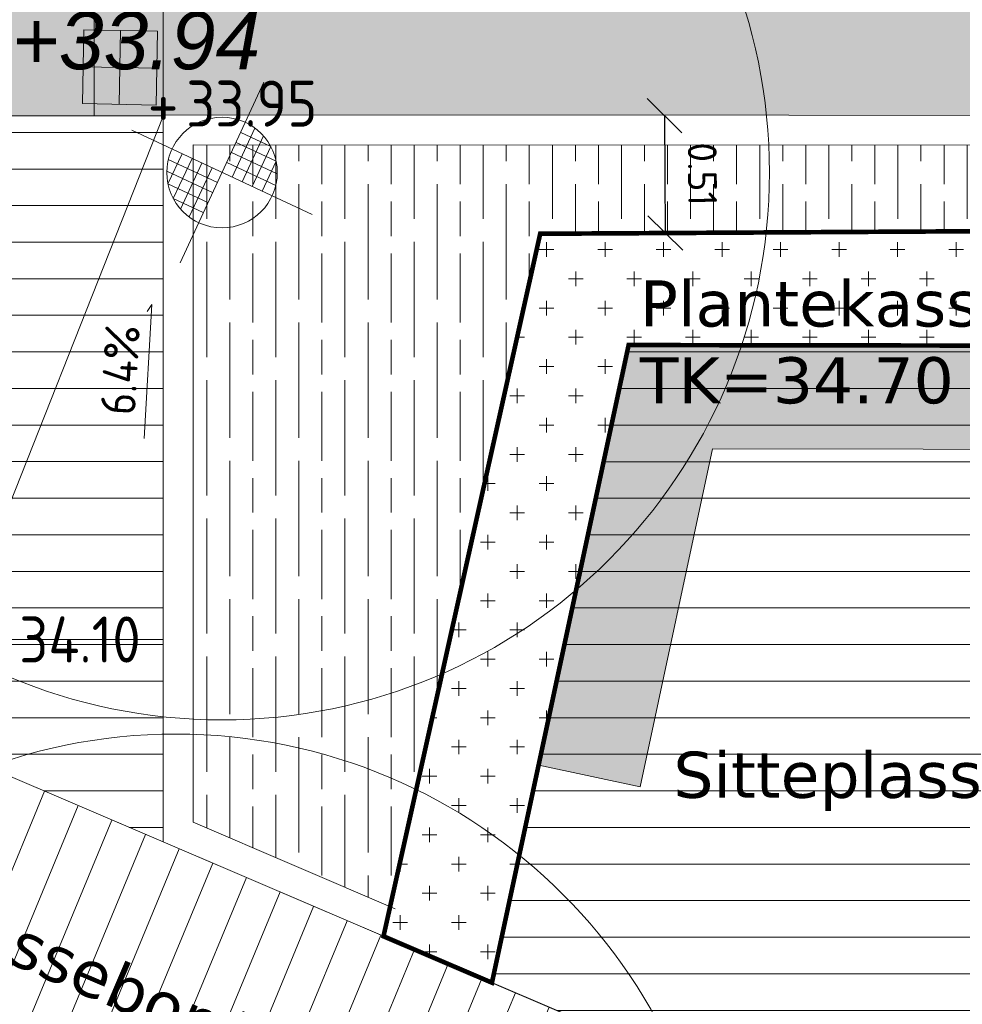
# Model space of a CAD drawing. Header units: metres. Extents: x 111845 to 310872, y 1106090 to 6520273.
# Tile 32 of 62: x 310805.99 to 310810.08, y 6520236.54 to 6520240.81. Entities that reach past the tile are written whole.
import ezdxf
from ezdxf.enums import TextEntityAlignment as Align

# ---------------------------------------------------------------- set-up
doc = ezdxf.new("R2010")
doc.units = ezdxf.units.M
doc.linetypes.add('DASHED_1', pattern=[2, 1, -1])
for name, color, linetype, lineweight in [('_LA EL-Lysmast', 41, 'Continuous', 9), ('_LA EL-Lysmast-L23-e2-', 8, 'Continuous', 5), ('_LA TEK-Punkthøgde ny', 8, 'Continuous', 9), ('_LA VVS-Fallpiil', 8, 'Continuous', 9), ('_LA VVS-Sluk og Sandfang', 155, 'Continuous', 9), ('_LA VVS-Vannrenne', 155, 'Continuous', 9), ('LARK_KANT_ingen kant', 8, 'Continuous', 0), ('LARK_KANT_stein_granitt_vis5cm', 8, 'Continuous', 9), ('LARK_TEKST_henvisninger', 8, 'Continuous', 0), ('LARK_TEKST_målsetting', 20, 'Continuous', 0)]:
    doc.layers.add(name, color=color, linetype=linetype, lineweight=lineweight)
for name, color, linetype, lineweight, true_color in [('LARK_GRØNT_busker_mørk', 7, 'Continuous', 0, 0x97bd84), ('LARK_GRØNT_gress', 7, 'Continuous', 0, 0xe0f2d9), ('LARK_GRØNT_stauder', 7, 'Continuous', 0, 0xb7995c), ('LARK_KANT_stål_vis_40cm', 7, 'Continuous', 0, 0x7f1f00), ('LARK_KANT_tre', 7, 'Continuous', 0, 0x775f25), ('LARK_KONSTR_TRE_terrasse', 7, 'Continuous', 0, 0x4f4940), ('LARK_MATERIALE_asfalt', 7, 'Continuous', 0, 0xd1d1d1), ('LARK_MATERIALE_betong_stedstøpt', 7, 'Continuous', 0, 0xccd8e0), ('LARK_MØBLER_benk_rett', 7, 'Continuous', 0, 0xd8c5b1)]:
    doc.layers.add(name, color=color, linetype=linetype, lineweight=lineweight, true_color=true_color)
doc.layers.add('Tekst', color=7, linetype='Continuous')
doc.styles.add('Arial', font='Arial.ttf')
doc.styles.add('FISO', font='Fiso')
doc.styles.add('ISO', font='ISO')
doc.styles.get("Standard").update_dxf_attribs({"font": 'ISOCPEUR.TTF'})
doc.styles.add('Verdana', font='Verdana.ttf')
doc.dimstyles.new('Civil Tools', dxfattribs={"dimtxt": 2.5, "dimasz": 3, "dimexe": 0, "dimexo": 0, "dimgap": 2, "dimtad": 1, "dimdec": 0, "dimzin": 0, "dimdsep": 46, "dimtxsty": 'Standard', "dimblk1": 'OBLIQUE', "dimblk2": 'OBLIQUE', "dimsah": 1, "dimtsz": 1.5, "dimcen": 4, "dimadec": 0, "dimazin": 0, "dimtfac": 1, "dimtdec": 4, "dimtix": 1, "dimtmove": 0, "dimatfit": 3, "dimfxl": 1, "dimtolj": 1, "dimtzin": 0, "dimarcsym": 0})

# ---------------------------------------------------------------- blocks, each defined once
blk = doc.blocks.new('*D187')
at = {"layer": 'Defpoints', "color": 0, "transparency": 16777216}
for p in [(310808.7867, 6520240.3978, 37.61), (310808.7897, 6520239.8886, 37.61), (310808.7904, 6520239.8886)]:
    blk.add_point(p, dxfattribs=at)
at = {"layer": 'LARK_TEKST_målsetting', "color": 0, "lineweight": -2, "transparency": 16777216}
for p, q in [((310808.712, 6520240.4724), (310808.8629, 6520240.3233)), ((310808.7867, 6520240.3978), (310808.7875, 6520240.3978)), ((310808.7875, 6520240.3978), (310808.7904, 6520239.8886)), ((310808.715, 6520239.9632), (310808.8659, 6520239.8141)), ((310808.7897, 6520239.8886), (310808.7904, 6520239.8886))]:
    blk.add_line(p, q, dxfattribs=at)
at = {"layer": 'LARK_TEKST_målsetting', "color": 0, "transparency": 16777216, "insert": (310808.9515, 6520240.1442), "char_height": 0.125, "attachment_point": 5, "rotation": 270.3332}
blk.add_mtext('\\A1;0.51', dxfattribs=at)
blk = doc.blocks.new('_Oblique')
at = {"color": 0, "linetype": 'ByBlock', "lineweight": -2}
blk.add_line((-0.5, -0.5), (0.5, 0.5), dxfattribs=at)
blk = doc.blocks.new('lysmast')
at = {"layer": '_LA EL-Lysmast-L23-e2-'}
for p, q in [((310281.931, 6539750.9268), (310282.1386, 6539751.3706)), ((310282.0096, 6539751.3309), (310282.2821, 6539751.2035)), ((310281.9675, 6539751.2407), (310282.33, 6539751.0712)), ((310282.2157, 6539751.2995), (310282.0216, 6539750.8844)), ((310281.9252, 6539751.1503), (310282.3404, 6539750.9561)), ((310282.2816, 6539751.2046), (310282.112, 6539750.8421)), ((310281.4787, 6539751.1383), (310281.3513, 6539750.8661)), ((310281.3544, 6539751.0861), (310281.7981, 6539750.8786)), ((310281.5691, 6539751.0961), (310281.3995, 6539750.7336)), ((310281.8828, 6539751.0597), (310282.3267, 6539750.8521)), ((310282.3298, 6539751.0723), (310282.2024, 6539750.7999)), ((310281.7557, 6539750.788), (310281.3407, 6539750.9821)), ((310281.6593, 6539751.0539), (310281.4652, 6539750.6388)), ((310281.7499, 6539751.0115), (310281.5424, 6539750.5678)), ((310281.7134, 6539750.6976), (310281.3509, 6539750.8671)), ((310281.6712, 6539750.6074), (310281.3989, 6539750.7347))]:
    blk.add_line(p, q, dxfattribs=at)
for points in [[(310282.2188, 6539751.7857), (310281.4611, 6539750.153)], [(310281.0256, 6539751.3513), (310282.6561, 6539750.5888)]]:
    blk.add_lwpolyline(points, dxfattribs=at)
blk.add_circle((310281.8404, 6539750.9691), 0.5, dxfattribs=at)
blk = doc.blocks.new('_MPLUSZH')
at = {"style": 'FISO'}
blk.add_attdef('PLUSHÖJD', (2.0744, -0.9996), '', height=2, dxfattribs=at)
blk.add_attdef('+', text='', height=1, dxfattribs=at).set_placement((0, 0), align=Align.MIDDLE)

msp = doc.modelspace()

# ---------------------------------------------------------------- hatches: boundary and pattern name
at = {"layer": '_LA VVS-Vannrenne', "true_color": 0xebebeb}
h = msp.add_hatch(color=7, dxfattribs=at)
h.dxf.hatch_style = 1
h.paths.add_polyline_path([(310806.611, 6520252.3964), (310806.611, 6520240.3972), (310806.311, 6520240.3978), (310806.311, 6520252.3978)])
at = {"layer": 'LARK_GRØNT_busker_mørk'}
h = msp.add_hatch(dxfattribs=at)
h.set_pattern_fill('GOST_WOOD', color=256, scale=0.05)
h.paths.add_polyline_path([(310808.2475, 6520239.8855), (310811.7399, 6520239.9058), (310811.7399, 6520239.5278), (310814.6288, 6520239.5278), (310814.6288, 6520240.2679), (310806.741, 6520240.2711), (310806.741, 6520237.3315), (310807.5962, 6520236.9656)])
h = msp.add_hatch(dxfattribs=at)
h.set_pattern_fill('GOST_WOOD', color=256, scale=0.05)
edge = h.paths.add_edge_path()
edge.add_line((310804.811, 6520236.3844), (310804.811, 6520238.016))
edge.add_line((310804.811, 6520238.016), (310801.9208, 6520237.1068))
edge.add_arc((310808.9666, 6520237.3392), 7.0496, 181.88945, 199.82559)
edge.add_line((310802.3348, 6520234.9483), (310811.6682, 6520232.5628))
edge.add_line((310811.6682, 6520232.5628), (310811.8752, 6520233.3617))
edge.add_line((310811.8752, 6520233.3617), (310804.811, 6520236.3844))
at = {"layer": 'LARK_GRØNT_gress'}
h = msp.add_hatch(color=256, dxfattribs=at)
h.dxf.hatch_style = 1
edge = h.paths.add_edge_path()
edge.add_arc((310798.0611, 6520240.5307), 1.87, 51.105, 90)
edge.add_line((310798.0611, 6520242.4007), (310788.2036, 6520242.4007))
edge.add_line((310788.2036, 6520242.4007), (310788.2036, 6520242.3307))
edge.add_line((310788.2036, 6520242.3307), (310783.9821, 6520242.3307))
edge.add_line((310783.9821, 6520242.3307), (310783.9821, 6520242.2481))
edge.add_arc((310779.1294, 6520220.5373), 22.2465, 41.26848, 77.40069, ccw=False)
edge.add_line((310795.8505, 6520235.2108), (310798.0405, 6520232.5708))
edge.add_line((310798.0405, 6520232.5708), (310807.2013, 6520220.5907))
edge.add_line((310807.2013, 6520220.5907), (310817.4704, 6520228.0942))
edge.add_arc((310814.0452, 6520219.7371), 9.0317, 67.71353, 82.51119)
edge.add_arc((310812.3134, 6520207.2152), 21.6728, 82.28643, 91.22128)
edge.add_arc((310812.0973, 6520260.8459), 31.9639, 262.3546, 269.55928, ccw=False)
edge.add_arc((310808.9666, 6520237.3392), 8.2496, 157.78654, 262.18441, ccw=False)
edge.add_arc((310802.5159, 6520243.3364), 3.1133, 233.4277, 247.5961, ccw=False)
edge.add_line((310800.6608, 6520240.836), (310799.2353, 6520241.9861))
at = {"layer": 'LARK_GRØNT_stauder', "true_color": 0x6e906d}
h = msp.add_hatch(dxfattribs=at)
h.set_pattern_fill('CROSS', color=8, scale=0.02)
h.paths.add_polyline_path([(310808.2475, 6520239.8855), (310811.7399, 6520239.9058), (310811.7399, 6520239.3978), (310808.6313, 6520239.4025), (310808.0381, 6520236.6351), (310807.5674, 6520236.8365)])
at = {"layer": 'LARK_KONSTR_TRE_terrasse', "true_color": 0x8b8b8b}
h = msp.add_hatch(dxfattribs=at)
h.set_pattern_fill('ANSI31', color=252, scale=0.05, angle=315, style=0)
h.paths.add_polyline_path([(310804.811, 6520238.016), (310804.8102, 6520240.3978), (310806.611, 6520240.3978), (310806.611, 6520237.2458)])
h = msp.add_hatch(dxfattribs=at)
h.set_pattern_fill('ANSI31', color=252, scale=0.05, angle=315, style=0)
h.paths.add_polyline_path([(310808.0381, 6520236.6351), (310808.6317, 6520239.3978), (310811.7399, 6520239.3978), (310811.0213, 6520235.3586)])
h = msp.add_hatch(dxfattribs=at)
h.set_pattern_fill('ANSI31', color=252, scale=0.05, angle=22.5, style=0)
h.set_pattern_definition([(67.5, (0, 0), (-0.146665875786, 0.060750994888), [])])
h.paths.add_polyline_path([(310804.811, 6520238.016), (310804.811, 6520236.3844), (310811.8752, 6520233.3617), (310812.2558, 6520234.8304)])
at = {"layer": 'LARK_MATERIALE_asfalt'}
h = msp.add_hatch(color=256, dxfattribs=at)
h.dxf.hatch_style = 1
edge = h.paths.add_edge_path()
edge.add_line((310783.9821, 6520242.5307), (310794.1321, 6520242.5307))
edge.add_line((310794.1321, 6520242.5307), (310798.0611, 6520242.5307))
edge.add_arc((310798.0611, 6520240.5307), 2, 51.105, 90, ccw=False)
edge.add_line((310799.3169, 6520242.0873), (310800.7404, 6520240.9389))
edge.add_arc((310802.5159, 6520243.3364), 2.9833, 233.4778, 260.0578)
edge.add_line((310802.0008, 6520240.3978), (310806.611, 6520240.3978))
edge.add_line((310806.611, 6520240.3978), (310806.611, 6520246.8478))
edge.add_line((310806.611, 6520246.8478), (310806.611, 6520250.4478))
edge.add_line((310806.611, 6520250.4478), (310806.611, 6520252.3978))
edge.add_line((310806.611, 6520252.3978), (310804.811, 6520252.3978))
edge.add_line((310804.811, 6520252.3978), (310804.811, 6520242.6978))
edge.add_arc((310804.311, 6520242.6978), 0.5, 270, 360, ccw=False)
edge.add_line((310804.311, 6520242.1978), (310802.1594, 6520242.1978))
edge.add_arc((310802.1594, 6520242.6978), 0.5, 231.105, 270, ccw=False)
edge.add_line((310801.8455, 6520242.3087), (310799.711, 6520244.0307))
edge.add_line((310799.711, 6520244.0307), (310783.9821, 6520244.0307))
edge.add_line((310783.9821, 6520244.0307), (310783.9821, 6520242.5307))
h = msp.add_hatch(color=256, dxfattribs=at)
h.dxf.hatch_style = 1
h.paths.add_polyline_path([(310806.611, 6520240.3978), (310806.611, 6520242.1978), (310814.7609, 6520242.1978), (310814.7588, 6520240.3978)])
at = {"layer": 'LARK_MATERIALE_betong_stedstøpt', "true_color": 0xf8f8f8, "transparency": 33554687}
h = msp.add_hatch(color=7, dxfattribs=at)
h.dxf.hatch_style = 1
edge = h.paths.add_edge_path()
edge.add_line((310802.5541, 6520240.2678), (310801.9896, 6520240.2678))
edge.add_arc((310802.5159, 6520243.3364), 3.1133, 247.5961, 260.2681, ccw=False)
edge.add_arc((310808.9666, 6520237.3392), 8.2496, 157.78654, 262.18441)
edge.add_arc((310812.0973, 6520260.8459), 31.9639, 262.3546, 269.55928)
edge.add_arc((310812.3134, 6520207.2152), 21.6728, 82.28643, 91.22128, ccw=False)
edge.add_arc((310814.0452, 6520219.7371), 9.0317, 67.71353, 82.51119, ccw=False)
edge.add_line((310817.4704, 6520228.0942), (310819.2424, 6520229.389))
edge.add_arc((310814.8384, 6520214.4597), 15.5653, 73.56445, 89.6517)
edge.add_arc((310810.5507, 6520079.877), 150.2117, 88.328197, 89.499853)
edge.add_arc((310812.0974, 6520260.8475), 30.7654, 262.36149, 269.56149, ccw=False)
edge.add_arc((310808.9666, 6520237.3392), 7.0496, 155.4534, 262.18441, ccw=False)
at = {"layer": 'LARK_MØBLER_benk_rett'}
h = msp.add_hatch(color=256, dxfattribs=at)
h.dxf.hatch_style = 1
h.paths.add_polyline_path([(310811.7398, 6520238.9478), (310808.995, 6520238.952), (310808.6809, 6520237.4852), (310808.2411, 6520237.5797), (310808.6317, 6520239.3978), (310811.7399, 6520239.3978)])

# ---------------------------------------------------------------- linework, layer by layer
at = {"layer": '_LA EL-Lysmast', "color": 30, "transparency": 33554687}
msp.add_circle((310806.8667, 6520240.1518), 2.376, dxfattribs=at)
at = {"layer": '_LA EL-Lysmast', "color": 30}
msp.add_circle((310806.666, 6520235.3382), 2.376, dxfattribs=at)
at = {"layer": '_LA TEK-Punkthøgde ny', "color": 252, "true_color": 0x989898, "elevation": 37.61}
for points in [[(310804.8081, 6520240.3978), (310805.711, 6520238.1246), (310806.611, 6520240.396)], [(310804.811, 6520238.1246), (310806.611, 6520238.1246)]]:
    msp.add_lwpolyline(points, dxfattribs=at)
at = {"layer": '_LA VVS-Fallpiil'}
msp.add_polyline3d([(310806.528, 6520238.9968, 34.0438), (310806.5612, 6520239.5783, 34.0063), (310806.5412, 6520239.5478, 34.0083)], dxfattribs=at)
at = {"layer": '_LA VVS-Sluk og Sandfang', "elevation": 18.8}
msp.add_lwpolyline([(310806.5866, 6520240.7641), (310806.2666, 6520240.7704), (310806.2603, 6520240.4505), (310806.5802, 6520240.4441)], close=True, dxfattribs=at)
for points in [[(310806.4203, 6520240.4473), (310806.4266, 6520240.7672)], [(310806.5834, 6520240.6041), (310806.2635, 6520240.6104)]]:
    msp.add_lwpolyline(points, dxfattribs=at)
at = {"layer": '_LA VVS-Vannrenne'}
msp.add_lwpolyline([(310806.611, 6520252.3964), (310806.611, 6520240.3972), (310806.311, 6520240.3978), (310806.311, 6520252.3978)], close=True, dxfattribs=at)
at = {"layer": 'LARK_KANT_ingen kant', "linetype": 'DASHED_1'}
for points in [[(310807.8448, 6520229.1662, -0.494778), (310801.3794, 6520240.578, -0.494778)], [(310808.008, 6520230.3551, -0.502571), (310802.5541, 6520240.2678, -0.500077)]]:
    msp.add_lwpolyline(points, format="xyb", dxfattribs=at)
at = {"layer": 'LARK_KANT_stein_granitt_vis5cm'}
for points in [[(310811.7399, 6520239.3978), (310814.7588, 6520239.3978), (310814.7588, 6520240.3978), (310806.611, 6520240.4012), (310806.611, 6520237.2458), (310807.5674, 6520236.8365)], [(310811.7399, 6520239.5278), (310814.6288, 6520239.5278), (310814.6288, 6520240.2679), (310806.741, 6520240.2711), (310806.741, 6520237.3315), (310807.6185, 6520236.956)]]:
    msp.add_lwpolyline(points, dxfattribs=at)
at = {"layer": 'LARK_KANT_stein_granitt_vis5cm', "elevation": 37.61}
msp.add_lwpolyline([(310808.1023, 6520236.9339), (310808.6317, 6520239.3978), (310811.7399, 6520239.3978)], dxfattribs=at)
at = {"layer": 'LARK_KANT_stål_vis_40cm', "const_width": 0.02, "elevation": 37.61}
msp.add_lwpolyline([(310808.2475, 6520239.8855), (310811.7399, 6520239.9058), (310811.7399, 6520239.3978), (310808.6313, 6520239.4025), (310808.0381, 6520236.6351), (310807.5674, 6520236.8365)], close=True, dxfattribs=at)
at = {"layer": 'LARK_KANT_tre'}
msp.add_lwpolyline([(310811.7398, 6520238.9478), (310808.995, 6520238.952), (310808.6809, 6520237.4852), (310808.2411, 6520237.5797), (310808.6317, 6520239.3978), (310811.7399, 6520239.3978)], close=True, dxfattribs=at)
at = {"layer": 'LARK_KONSTR_TRE_terrasse'}
for points, elevation in [([(310804.811, 6520238.016), (310804.8102, 6520240.3978), (310806.611, 6520240.3978), (310806.611, 6520237.2458)], -37.61), ([(310804.811, 6520238.016), (310804.8102, 6520240.3978), (310806.611, 6520240.3978), (310806.611, 6520237.2458)], -37.61), ([(310804.811, 6520238.016), (310804.811, 6520236.3844), (310811.8752, 6520233.3617), (310812.2558, 6520234.8304)], -75.22)]:
    msp.add_lwpolyline(points, close=True, dxfattribs=dict(at, elevation=elevation))
msp.add_lwpolyline([(310808.0381, 6520236.6351), (310808.6317, 6520239.3978), (310811.7399, 6520239.3978), (310811.0213, 6520235.3586)], close=True, dxfattribs=at)

# ---------------------------------------------------------------- block references
at = {"layer": '_LA EL-Lysmast', "transparency": 33554687, "xscale": 0.48, "yscale": 0.48, "zscale": 0.48}
msp.add_blockref('lysmast', (161871.5831, 3381159.6862), dxfattribs=at)
at = {"layer": '_LA TEK-Punkthøgde ny'}
ref = msp.add_blockref('_MPLUSZH', (310806.611, 6520240.4505, 33.947), dxfattribs=dict(at, xscale=0.5, yscale=0.5, zscale=0.5))
ref.add_attrib('PLUSHÖJD', '33.95', (310806.711, 6520240.3505, 33.947), dxfattribs={"height": 0.2, "style": 'ISO'})
ref.add_attrib('+', '+', dxfattribs={"height": 0.2}).set_placement((310806.611, 6520240.4505, 33.947), align=Align.MIDDLE)
ref = msp.add_blockref('_MPLUSZH', (310805.8862, 6520238.1246, 34.1), dxfattribs=dict(at, xscale=0.5, yscale=0.5, zscale=0.5))
ref.add_attrib('PLUSHÖJD', '34.10', (310805.9862, 6520238.0246, 34.1), dxfattribs={"height": 0.2, "style": 'ISO'})
ref.add_attrib('+', '+', dxfattribs={"height": 0.2}).set_placement((310805.8862, 6520238.1246, 34.1), align=Align.MIDDLE)

# ---------------------------------------------------------------- texts
at = {"layer": '_LA VVS-Fallpiil', "style": 'ISO'}
msp.add_text('6.4%', height=0.15, rotation=86.7316, dxfattribs=at).set_placement((310806.5446, 6520239.2875, 34.025), align=Align.BOTTOM_CENTER)
at = {"layer": 'LARK_TEKST_henvisninger', "color": 18, "true_color": 0x040404, "char_height": 0.2, "width": 5.441132, "attachment_point": 1, "style": 'Verdana'}
for s, insert in [('Plantekasse corten\\PTK=34.70', (310808.68, 6520239.6831)), ('Sitteplass', (310808.8256, 6520237.6376))]:
    msp.add_mtext(s, dxfattribs=dict(at, insert=insert))
at = {"layer": 'LARK_TEKST_henvisninger', "color": 18, "true_color": 0x040404, "insert": (310805.3315, 6520237.1987, 75.22), "char_height": 0.2, "width": 5.441132, "attachment_point": 1, "rotation": 336.8343, "style": 'Verdana'}
msp.add_mtext('Terrassebord', dxfattribs=at)
at = {"layer": 'Tekst', "insert": (310805.1783, 6520240.8493, 146.6271), "char_height": 0.25, "attachment_point": 1, "style": 'Arial'}
msp.add_mtext_dynamic_manual_height_columns('{\\fArial|b0|i1|c0|p34;\\C146;\\c9000464;Sluk +33.94}', width=5.371148, gutter_width=12.5, heights=[1.7871], dxfattribs=at)

# ---------------------------------------------------------------- dimensions: what is measured, and where the dimension line sits
at = {"layer": 'LARK_TEKST_målsetting'}
dim = msp.add_aligned_dim(p1=(310808.7867, 6520240.3978, 37.61), p2=(310808.7897, 6520239.8886, 37.61), distance=0.0008, dimstyle='Civil Tools', override={"dimscale": 0.05, "dimdec": 2}, dxfattribs=at)
dim.commit()
dim.dimension.update_dxf_attribs({"geometry": '*D187', "text_midpoint": (310808.9515, 6520240.1442)})

doc.saveas('drawing.dxf')
